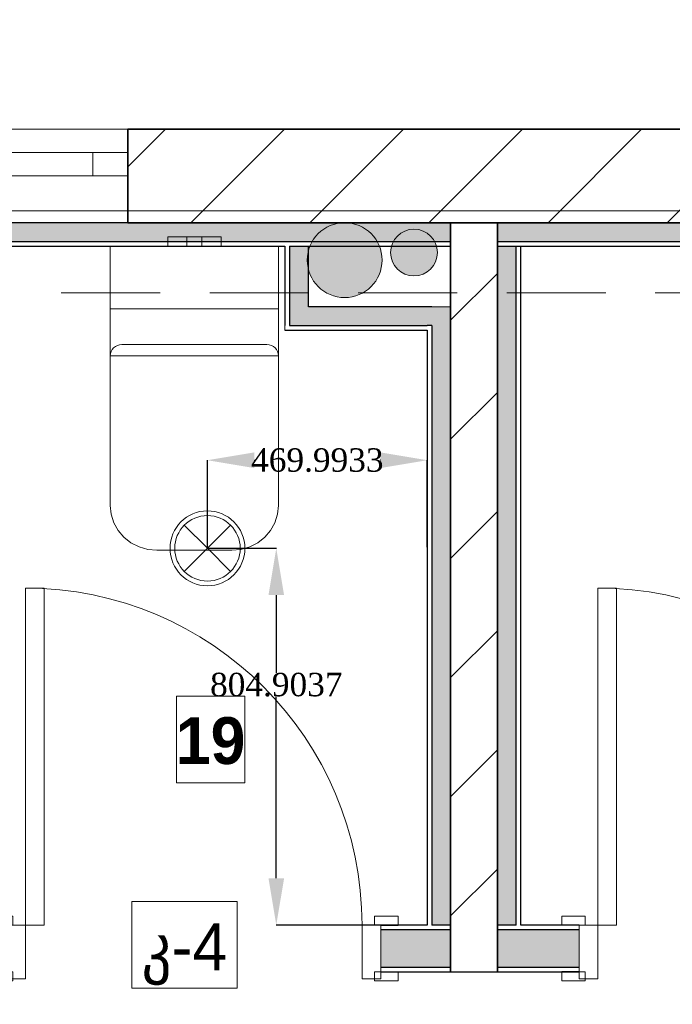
# Model space of a CAD drawing. Header units: inches. Extents: x -78787 to 29484, y -9517 to 23232.
# Tile 94 of 256: x -20313 to -18917, y 9948 to 12052. Entities that reach past the tile are written whole.
import ezdxf
from ezdxf.enums import TextEntityAlignment as Align

# ---------------------------------------------------------------- set-up
doc = ezdxf.new("R2010")
doc.units = ezdxf.units.IN
doc.header["$MEASUREMENT"] = 0
doc.set_wipeout_variables(frame=1)
doc.linetypes.add('Dot & Dashed', pattern=[670.277762, 317.5, -176.388889, 0, -176.388874])
doc.linetypes.add('Hidden', pattern=[317.5, 211.666667, -105.833333])
for name, color, linetype in [('- განათება', 7, 'Continuous'), ('New_Structural - Bearing', 7, 'Continuous'), ('Structural - Bearing', 7, 'Continuous'), ('Structural - Grid', 7, 'Continuous')]:
    doc.layers.add(name, color=color, linetype=linetype)
for name, color, linetype, lineweight in [('2D Drafting - General_Pen_No__1', 7, 'Continuous', 13), ('Archicad Windows_Pen_No__1', 7, 'Continuous', 13), ('New_Annotation - Text_Pen_No__20', 1, 'Continuous', 0), ('New_Archicad Doors_Pen_No__1', 7, 'Continuous', 13), ('New_Interior - Furniture _Pen_No__1', 7, 'Continuous', 13), ('New_Structural - Bearing_Pen_No__1', 7, 'Continuous', 13), ('Structural - Bearing_Pen_No__1', 7, 'Continuous', 13), ('Structural - Bearing_Pen_No__27', 7, 'Continuous', 35)]:
    doc.layers.add(name, color=color, linetype=linetype, lineweight=lineweight)
for name, color, linetype, lineweight, true_color in [('2D Drafting - General_Pen_No__109', 7, 'Continuous', 13, 0xb4e4dc), ('2D Drafting - General_Pen_No__180', 7, 'Continuous', 15, 0xd6cda7), ('New_Interior - Lamp_Pen_No__77', 7, 'Continuous', 20, 0xffeb28), ('New_Structural - Bearing_Pen_No__255', 7, 'Continuous', 13, 0xe8e8e8), ('New_Structural - Bearing_Pen_No__5', 7, 'Continuous', 25, 0x40a5ff), ('New_Structural - Bearing_Pen_No__57', 7, 'Continuous', 25, 0xdcd214), ('Structural - Bearing_Pen_No__102', 7, 'Continuous', 13, 0xcccccc), ('Structural - Grid_Pen_No__81', 7, 'Continuous', 20, 0x6a6a6a)]:
    doc.layers.add(name, color=color, linetype=linetype, lineweight=lineweight, true_color=true_color)
doc.styles.add('GENERATED_STYLE_2', font='txt')
doc.styles.add('GENERATED_STYLE_3', font='txt')
doc.styles.get("Standard").update_dxf_attribs({"font": 'arial.ttf'})
doc.dimstyles.get("Standard").update_dxf_attribs({"dimtxt": 0.18, "dimasz": 0.18, "dimexe": 0.18, "dimexo": 0.0625, "dimgap": 0.09, "dimtad": 0, "dimtih": 1, "dimtoh": 1, "dimdec": 4, "dimzin": 0, "dimdsep": 46, "dimtxsty": 'Standard', "dimcen": 0.09, "dimadec": 0, "dimazin": 0, "dimtfac": 1, "dimtdec": 4, "dimtofl": 0, "dimtmove": 0, "dimatfit": 3, "dimfxl": 1, "dimtolj": 1, "dimtzin": 0, "dimarcsym": 0})
pattern_1 = [(45, (0, 0), (-127.2792, 127.2792), [])]

# ---------------------------------------------------------------- blocks, each defined once
blk = doc.blocks.new('Slab_1', base_point=(-47183.8, 14488))
at = {"layer": 'Structural - Bearing_Pen_No__1', "color": 7, "linetype": 'Continuous', "lineweight": 13, "flags": 128}
blk.add_lwpolyline([(-47183.8, 14488), (1166.2, 14488), (1166.2, 32488), (-317.2, 32488), (-317.2, 39238), (-26465.1, 39238), (-29183.8, 32838), (-47183.8, 32838)], close=True, dxfattribs=at)
blk = doc.blocks.new('Slab_50', base_point=(-29183.8, 32838))
at = {"layer": 'New_Structural - Bearing_Pen_No__1', "color": 7, "linetype": 'Continuous', "lineweight": 13, "flags": 128}
blk.add_lwpolyline([(-29183.8, 32838), (-26465.1, 39238), (-47183.8, 39238), (-47183.8, 32838)], close=True, dxfattribs=at)
blk = doc.blocks.new('Window_3')
at = {"layer": 'Archicad Windows_Pen_No__1', "color": 7, "linetype": 'Continuous', "lineweight": 13}
for p, q in [((-400, 50), (400, 50)), ((-400, 0), (-400, 50)), ((400, 0), (400, 50)), ((-400, 0), (-325, 0)), ((-400, -50), (-400, 0)), ((-400, -50), (-400, 0)), ((-325, 0), (-325, -50)), ((-325, 0), (325, 0)), ((325, -50), (325, 0)), ((325, 0), (400, 0)), ((400, -50), (400, 0)), ((400, -50), (400, 0)), ((-325, -50), (-400, -50)), ((-400, -150), (-400, -50)), ((325, -50), (-325, -50)), ((400, -50), (325, -50)), ((400, -150), (400, -50)), ((-400, -150), (400, -150))]:
    blk.add_line(p, q, dxfattribs=at)
blk = doc.blocks.new('Wall_2', base_point=(-46833.8, 32838))
at = {"layer": 'Structural - Bearing', "linetype": 'Continuous', "lineweight": 0, "true_color": 0x000000}
h = blk.add_hatch(dxfattribs=at)
h.set_pattern_fill('MASONRY_BLOCK', color=18, style=0, pattern_type=2)
h.set_pattern_definition(pattern_1)
h.paths.add_polyline_path([(-45421.5, 32638), (-43253.7, 32638), (-43253.7, 32838), (-45421.5, 32838)])
at = {"layer": 'Structural - Bearing_Pen_No__27', "color": 7, "linetype": 'Continuous', "lineweight": 35}
for p, q in [((-45421.5, 32788), (-45421.5, 32838)), ((-45421.5, 32738), (-45421.5, 32788)), ((-45421.5, 32638), (-45421.5, 32738))]:
    blk.add_line(p, q, dxfattribs=at)
at = {"layer": 'Structural - Bearing_Pen_No__27', "color": 7, "linetype": 'Continuous', "lineweight": 35, "flags": 128}
for points in [[(-43253.7, 32838), (-45421.5, 32838)], [(-45421.5, 32638), (-43253.7, 32638)]]:
    blk.add_lwpolyline(points, dxfattribs=at)
at = {"layer": 'Archicad Windows_Pen_No__1', "color": 7, "linetype": 'Continuous', "lineweight": 13, "xscale": -1, "zscale": 1000}
blk.add_blockref('Window_3', (-45821.5, 32788), dxfattribs=at)
blk = doc.blocks.new('Wall_39', base_point=(-44631.2, 32638))
at = {"layer": 'Structural - Bearing', "linetype": 'Continuous', "lineweight": 0, "true_color": 0x000000}
h = blk.add_hatch(dxfattribs=at)
h.set_pattern_fill('MASONRY_BLOCK', color=18, style=0, pattern_type=2)
h.set_pattern_definition(pattern_1)
h.paths.add_polyline_path([(-44731.2, 32598), (-44631.2, 32598), (-44631.2, 32638), (-44731.2, 32638)])
h = blk.add_hatch(dxfattribs=at)
h.set_pattern_fill('MASONRY_BLOCK', color=18, style=0, pattern_type=2)
h.set_pattern_definition(pattern_1)
h.paths.add_polyline_path([(-44731.2, 32588), (-44631.2, 32588), (-44631.2, 32598), (-44731.2, 32598)])
h = blk.add_hatch(dxfattribs=at)
h.set_pattern_fill('MASONRY_BLOCK', color=18, style=0, pattern_type=2)
h.set_pattern_definition(pattern_1)
h.paths.add_polyline_path([(-44731.2, 32588), (-44731.2, 31137.3), (-44631.2, 31137.3), (-44631.2, 32588)])
h = blk.add_hatch(dxfattribs=at)
h.set_pattern_fill('MASONRY_BLOCK', color=18, style=0, pattern_type=2)
h.set_pattern_definition(pattern_1)
h.paths.add_polyline_path([(-44731.2, 31127.3), (-44631.2, 31127.3), (-44631.2, 31137.3), (-44731.2, 31137.3)])
h = blk.add_hatch(dxfattribs=at)
h.set_pattern_fill('MASONRY_BLOCK', color=18, style=0, pattern_type=2)
h.set_pattern_definition(pattern_1)
h.paths.add_polyline_path([(-44731.2, 31047.3), (-44631.2, 31047.3), (-44631.2, 31127.3), (-44731.2, 31127.3)])
h = blk.add_hatch(dxfattribs=at)
h.set_pattern_fill('MASONRY_BLOCK', color=18, style=0, pattern_type=2)
h.set_pattern_definition(pattern_1)
h.paths.add_polyline_path([(-44731.2, 31037.3), (-44631.2, 31037.3), (-44631.2, 31047.3), (-44731.2, 31047.3)])
at = {"layer": 'New_Structural - Bearing_Pen_No__5', "color": 161, "linetype": 'Continuous', "lineweight": 25, "true_color": 0x40a5ff}
for p, q in [((-44631.2, 32638), (-44731.2, 32638)), ((-44731.2, 31037.3), (-44631.2, 31037.3))]:
    blk.add_line(p, q, dxfattribs=at)
at = {"layer": 'Structural - Bearing_Pen_No__27', "color": 7, "linetype": 'Continuous', "lineweight": 35}
for p, q in [((-44731.2, 32638), (-44731.2, 32598)), ((-44631.2, 32598), (-44631.2, 32638)), ((-44731.2, 32598), (-44731.2, 32588)), ((-44631.2, 32588), (-44631.2, 32598)), ((-44731.2, 31137.3), (-44731.2, 31127.3)), ((-44631.2, 31127.3), (-44631.2, 31137.3)), ((-44731.2, 31127.3), (-44731.2, 31047.3)), ((-44631.2, 31047.3), (-44631.2, 31127.3)), ((-44731.2, 31047.3), (-44731.2, 31037.3)), ((-44631.2, 31037.3), (-44631.2, 31047.3))]:
    blk.add_line(p, q, dxfattribs=at)
at = {"layer": 'Structural - Bearing_Pen_No__27', "color": 7, "linetype": 'Continuous', "lineweight": 35, "flags": 128}
for points in [[(-44731.2, 32588), (-44731.2, 31137.3)], [(-44631.2, 31137.3), (-44631.2, 32588)]]:
    blk.add_lwpolyline(points, dxfattribs=at)
blk = doc.blocks.new('Door_6')
at = {"layer": 'New_Archicad Doors_Pen_No__1', "color": 7, "linetype": 'Continuous', "lineweight": 13}
for p, q in [((320, 0), (320, 720)), ((320, 720), (360, 720)), ((360, 720), (360, 0)), ((-437, 0), (-437, 19)), ((-437, 19), (-387, 19)), ((-387, 0), (-437, 0)), ((-400, 0), (-437, 0)), ((-400, 0), (-437, 0)), ((-360, 0), (-400, 0)), ((-400, 0), (-400, -115)), ((-400, 0), (-400, -10)), ((-400, 0), (-400, -10)), ((-387, 19), (-387, 0)), ((-360, -115), (-360, 0)), ((360, 0), (320, 0)), ((400, 0), (360, 0)), ((360, 0), (360, -115)), ((387, 19), (437, 19)), ((387, 0), (387, 19)), ((437, 0), (387, 0)), ((400, -115), (400, 0)), ((400, 0), (400, -10)), ((400, 0), (400, -10)), ((400, 0), (437, 0)), ((400, 0), (437, 0)), ((437, 19), (437, 0)), ((-400, -10), (-400, -90)), ((-400, -10), (-400, -90)), ((400, -10), (400, -90)), ((400, -10), (400, -90)), ((-437, -119), (-437, -100)), ((-437, -100), (-387, -100)), ((-400, -100), (-437, -100)), ((-400, -100), (-437, -100)), ((-400, -90), (-400, -100)), ((-400, -90), (-400, -100)), ((-387, -100), (-387, -119)), ((387, -100), (437, -100)), ((387, -119), (387, -100)), ((400, -90), (400, -100)), ((400, -90), (400, -100)), ((400, -100), (437, -100)), ((400, -100), (437, -100)), ((437, -100), (437, -119)), ((-387, -119), (-437, -119)), ((-400, -115), (-360, -115)), ((360, -115), (400, -115)), ((437, -119), (387, -119))]:
    blk.add_line(p, q, dxfattribs=at)
blk.add_arc((360, 0), 720, 90, 180, dxfattribs=at)
blk = doc.blocks.new('Wall_42', base_point=(-38673, 31137.3))
at = {"layer": 'New_Structural - Bearing_Pen_No__57', "linetype": 'Continuous', "lineweight": 25, "true_color": 0xdcd214}
for points in [[(-44731.2, 31127.3), (-44880.7, 31127.3), (-44880.7, 31047.3), (-44731.2, 31047.3)], [(-44631.2, 31047.3), (-44456.4, 31047.3), (-44456.4, 31127.3), (-44631.2, 31127.3)]]:
    blk.add_hatch(color=52, dxfattribs=at).paths.add_polyline_path(points)
at = {"layer": 'New_Structural - Bearing_Pen_No__1', "color": 7, "linetype": 'Continuous', "lineweight": 13}
for p, q in [((-44880.7, 31137.3), (-44880.7, 31127.3)), ((-44456.4, 31137.3), (-44456.4, 31127.3)), ((-44880.7, 31127.3), (-44880.7, 31047.3)), ((-44456.4, 31127.3), (-44456.4, 31047.3)), ((-44880.7, 31047.3), (-44880.7, 31037.3)), ((-44456.4, 31047.3), (-44456.4, 31037.3))]:
    blk.add_line(p, q, dxfattribs=at)
at = {"layer": 'New_Structural - Bearing_Pen_No__5', "color": 161, "linetype": 'Continuous', "lineweight": 25, "true_color": 0x40a5ff}
for p, q in [((-44880.7, 31137.3), (-44843.7, 31137.3)), ((-44456.4, 31137.3), (-44493.4, 31137.3)), ((-44731.2, 31127.3), (-44880.7, 31127.3)), ((-44456.4, 31127.3), (-44631.2, 31127.3)), ((-44880.7, 31047.3), (-44731.2, 31047.3)), ((-44880.7, 31037.3), (-44843.7, 31037.3)), ((-44631.2, 31047.3), (-44456.4, 31047.3)), ((-44456.4, 31037.3), (-44493.4, 31037.3))]:
    blk.add_line(p, q, dxfattribs=at)
at = {"layer": 'New_Structural - Bearing_Pen_No__5', "color": 161, "linetype": 'Continuous', "lineweight": 25, "true_color": 0x40a5ff, "flags": 128}
for points in [[(-44781.2, 31137.3), (-44880.7, 31137.3)], [(-44731.2, 31137.3), (-44771.2, 31137.3)], [(-44591.2, 31137.3), (-44631.2, 31137.3)], [(-44456.4, 31137.3), (-44581.2, 31137.3)], [(-44880.7, 31037.3), (-44456.4, 31037.3)]]:
    blk.add_lwpolyline(points, dxfattribs=at)
at = {"layer": 'Structural - Bearing_Pen_No__27', "color": 7, "linetype": 'Continuous', "lineweight": 35}
for p, q in [((-44731.2, 31137.3), (-44731.2, 31127.3)), ((-44631.2, 31127.3), (-44631.2, 31137.3)), ((-44731.2, 31127.3), (-44731.2, 31047.3)), ((-44631.2, 31047.3), (-44631.2, 31127.3)), ((-44731.2, 31047.3), (-44731.2, 31037.3)), ((-44631.2, 31037.3), (-44631.2, 31047.3))]:
    blk.add_line(p, q, dxfattribs=at)
at = {"layer": 'New_Archicad Doors_Pen_No__1', "color": 7, "linetype": 'Continuous', "lineweight": 13, "xscale": -1, "zscale": 1000}
for p in [(-45280.7, 31137.3), (-44056.4, 31137.3)]:
    blk.add_blockref('Door_6', p, dxfattribs=at)
blk = doc.blocks.new('Wall_225', base_point=(-38413.5, 32638))
at = {"layer": 'New_Structural - Bearing_Pen_No__57', "linetype": 'Continuous', "lineweight": 25, "true_color": 0xdcd214}
for points in [[(-45831, 32598), (-44731.2, 32598), (-44731.2, 32638), (-45831, 32638)], [(-44631.2, 32598), (-43493, 32598), (-43493, 32638), (-44631.2, 32638)]]:
    blk.add_hatch(color=52, dxfattribs=at).paths.add_polyline_path(points)
at = {"layer": 'New_Structural - Bearing_Pen_No__5', "color": 161, "linetype": 'Continuous', "lineweight": 25, "true_color": 0x40a5ff}
for p, q in [((-45831, 32598), (-44731.2, 32598)), ((-44631.2, 32598), (-43493, 32598))]:
    blk.add_line(p, q, dxfattribs=at)
at = {"layer": 'New_Structural - Bearing_Pen_No__5', "color": 161, "linetype": 'Continuous', "lineweight": 25, "true_color": 0x40a5ff, "flags": 128}
for points in [[(-43493, 32638), (-45831, 32638)], [(-45831, 32588), (-45085.4, 32588)], [(-45075.4, 32588), (-44731.2, 32588)], [(-44631.2, 32588), (-43493, 32588)]]:
    blk.add_lwpolyline(points, dxfattribs=at)
at = {"layer": 'Structural - Bearing_Pen_No__27', "color": 7, "linetype": 'Continuous', "lineweight": 35}
for p, q in [((-44731.2, 32638), (-44731.2, 32598)), ((-44631.2, 32598), (-44631.2, 32638)), ((-44731.2, 32598), (-44731.2, 32588)), ((-44631.2, 32588), (-44631.2, 32598))]:
    blk.add_line(p, q, dxfattribs=at)
blk = doc.blocks.new('Wall_237', base_point=(-45035.4, 32458))
at = {"layer": 'New_Structural - Bearing_Pen_No__57', "linetype": 'Continuous', "lineweight": 25, "true_color": 0xdcd214}
for points in [[(-45035.4, 32458), (-45075.4, 32458), (-45075.4, 32418)], [(-45035.4, 32458), (-45075.4, 32418), (-45035.4, 32418)], [(-45035.4, 32418), (-44771.2, 32418), (-44771.2, 32458), (-45035.4, 32458)]]:
    blk.add_hatch(color=52, dxfattribs=at).paths.add_polyline_path(points)
at = {"layer": 'New_Structural - Bearing_Pen_No__1', "color": 7, "linetype": 'Continuous', "lineweight": 13, "flags": 128}
blk.add_lwpolyline([(-45085.4, 32408), (-45085.4, 32418)], dxfattribs=at)
at = {"layer": 'New_Structural - Bearing_Pen_No__5', "color": 161, "linetype": 'Continuous', "lineweight": 25, "true_color": 0x40a5ff}
for p, q in [((-45075.4, 32458), (-45075.4, 32418)), ((-45075.4, 32418), (-45035.4, 32418)), ((-45035.4, 32418), (-44781.2, 32418)), ((-44771.2, 32418), (-44781.2, 32418))]:
    blk.add_line(p, q, dxfattribs=at)
at = {"layer": 'New_Structural - Bearing_Pen_No__5', "color": 161, "linetype": 'Continuous', "lineweight": 25, "true_color": 0x40a5ff, "flags": 128}
for points in [[(-44771.2, 32458), (-45035.4, 32458)], [(-45085.4, 32408), (-44781.2, 32408)]]:
    blk.add_lwpolyline(points, dxfattribs=at)
blk = doc.blocks.new('Wall_238', base_point=(-45035.4, 32638))
at = {"layer": 'New_Structural - Bearing_Pen_No__57', "linetype": 'Continuous', "lineweight": 25, "true_color": 0xdcd214}
blk.add_hatch(color=52, dxfattribs=at).paths.add_polyline_path([(-45075.4, 32588), (-45075.4, 32458), (-45035.4, 32458), (-45035.4, 32588)])
at = {"layer": 'New_Structural - Bearing_Pen_No__1', "color": 7, "linetype": 'Continuous', "lineweight": 13, "flags": 128}
blk.add_lwpolyline([(-45035.4, 32588), (-45075.4, 32588)], dxfattribs=at)
at = {"layer": 'New_Structural - Bearing_Pen_No__5', "color": 161, "linetype": 'Continuous', "lineweight": 25, "true_color": 0x40a5ff}
for p, q in [((-45075.4, 32588), (-45075.4, 32458)), ((-45075.4, 32458), (-45075.4, 32418))]:
    blk.add_line(p, q, dxfattribs=at)
at = {"layer": 'New_Structural - Bearing_Pen_No__5', "color": 161, "linetype": 'Continuous', "lineweight": 25, "true_color": 0x40a5ff, "flags": 128}
for points in [[(-45085.4, 32588), (-45085.4, 32418)], [(-45035.4, 32458), (-45035.4, 32588)]]:
    blk.add_lwpolyline(points, dxfattribs=at)
blk = doc.blocks.new('Wall_244', base_point=(-44731.2, 32458))
at = {"layer": 'New_Structural - Bearing_Pen_No__255', "linetype": 'Continuous', "lineweight": 13, "true_color": 0xe8e8e8}
for points in [[(-44771.2, 32418), (-44731.2, 32458), (-44771.2, 32458)], [(-44771.2, 32418), (-44731.2, 32418), (-44731.2, 32458)], [(-44771.2, 32418), (-44771.2, 31137.3), (-44731.2, 31137.3), (-44731.2, 32418)]]:
    blk.add_hatch(color=254, dxfattribs=at).paths.add_polyline_path(points)
at = {"layer": 'New_Structural - Bearing_Pen_No__1', "color": 7, "linetype": 'Continuous', "lineweight": 13, "flags": 128}
for points in [[(-44731.2, 32458), (-44771.2, 32458)], [(-44731.2, 31137.3), (-44771.2, 31137.3)]]:
    blk.add_lwpolyline(points, dxfattribs=at)
at = {"layer": 'New_Structural - Bearing_Pen_No__5', "color": 161, "linetype": 'Continuous', "lineweight": 25, "true_color": 0x40a5ff}
for q in [(-44781.2, 32418), (-44771.2, 31137.3)]:
    blk.add_line((-44771.2, 32418), q, dxfattribs=at)
at = {"layer": 'New_Structural - Bearing_Pen_No__5', "color": 161, "linetype": 'Continuous', "lineweight": 25, "true_color": 0x40a5ff, "flags": 128}
for points in [[(-44731.2, 31137.3), (-44731.2, 32458)], [(-44781.2, 32408), (-44781.2, 31137.3)]]:
    blk.add_lwpolyline(points, dxfattribs=at)
blk = doc.blocks.new('Wall_245', base_point=(-44631.2, 31137.3))
at = {"layer": 'New_Structural - Bearing_Pen_No__255', "linetype": 'Continuous', "lineweight": 13, "true_color": 0xe8e8e8}
blk.add_hatch(color=254, dxfattribs=at).paths.add_polyline_path([(-44631.2, 32588), (-44631.2, 31137.3), (-44591.2, 31137.3), (-44591.2, 32588)])
at = {"layer": 'New_Structural - Bearing_Pen_No__1', "color": 7, "linetype": 'Continuous', "lineweight": 13, "flags": 128}
for points in [[(-44631.2, 32588), (-44591.2, 32588)], [(-44591.2, 32588), (-44581.2, 32588)], [(-44631.2, 31137.3), (-44591.2, 31137.3)]]:
    blk.add_lwpolyline(points, dxfattribs=at)
at = {"layer": 'New_Structural - Bearing_Pen_No__5', "color": 161, "linetype": 'Continuous', "lineweight": 25, "true_color": 0x40a5ff}
blk.add_line((-44591.2, 31137.3), (-44591.2, 32588), dxfattribs=at)
at = {"layer": 'New_Structural - Bearing_Pen_No__5', "color": 161, "linetype": 'Continuous', "lineweight": 25, "true_color": 0x40a5ff, "flags": 128}
for points in [[(-44631.2, 32588), (-44631.2, 31137.3)], [(-44581.2, 31137.3), (-44581.2, 32588)]]:
    blk.add_lwpolyline(points, dxfattribs=at)
blk = doc.blocks.new('Standard grid marker')
at = {"layer": 'Structural - Grid_Pen_No__81', "color": 251, "linetype": 'Continuous', "lineweight": 20, "true_color": 0x6a6a6a}
blk.add_line((1000, 0), (51328.1, 0), dxfattribs=at)
at = {"layer": 'Structural - Grid_Pen_No__81', "color": 251, "lineweight": 20, "true_color": 0x6a6a6a, "style": 'GENERATED_STYLE_2'}
for tag, p in [('AC_MarkerText_1_0', (-100, -144)), ('AC_MarkerText_1_1', (52428.1, -144))]:
    blk.add_attdef(tag, text='', height=100, rotation=180, dxfattribs=at).set_placement(p, align=Align.TOP_CENTER)
blk = doc.blocks.new('WC')
at = {"layer": 'New_Interior - Furniture _Pen_No__1', "color": 7, "linetype": 'Continuous', "lineweight": 13}
for p, q in [((-57, 20), (-40.3, 20)), ((-57, 0), (-57, 20)), ((-40.3, 20), (-16, 20)), ((-16, 20), (-11.3, 20)), ((-16, 0), (-16, 20)), ((-11.3, 20), (0, 20)), ((0, 20), (11.3, 20)), ((0, 0), (11.3, 0)), ((11.3, 20), (16, 20)), ((11.3, 0), (16, 0)), ((16, 0), (16, 20)), ((16, 20), (40.3, 20)), ((16, 0), (40.3, 0)), ((40.3, 20), (57, 20)), ((40.3, 0), (57, 0)), ((57, 0), (57, 20)), ((-57, 0), (-40.3, 0)), ((-40.3, 0), (-16, 0)), ((-16, 0), (-11.3, 0)), ((-11.3, 0), (0, 0)), ((-180, -133.8), (180, -133.8)), ((0, -210.3), (-155, -210.3)), ((155, -210.3), (0, -210.3)), ((-180, -234.2), (180, -234.2))]:
    blk.add_line(p, q, dxfattribs=at)
at = {"layer": 'New_Interior - Furniture _Pen_No__1', "color": 7, "linetype": 'Continuous', "lineweight": 13, "flags": 128}
blk.add_lwpolyline([(80, -650), (99.5, -648.2), (118.3, -642.7), (135.6, -633.9), (150.7, -622), (163.1, -607.5), (172.4, -591), (178.1, -573.1), (180, -554.4), (180, 0), (-180, 0), (-180, -554.4), (-178.1, -573.1), (-172.4, -591), (-163.1, -607.5), (-150.7, -622), (-135.6, -633.9), (-118.3, -642.7), (-99.5, -648.2), (-80, -650)], close=True, dxfattribs=at)
at = {"layer": 'New_Interior - Furniture _Pen_No__1', "color": 7, "linetype": 'Continuous', "lineweight": 13}
for centre, start_param, end_param in [((-155, -234.2), 1.570796, 3.141593), ((155, -234.2), 0, 1.570796)]:
    blk.add_ellipse(centre, major_axis=(25, 0), ratio=0.955882, start_param=start_param, end_param=end_param, dxfattribs=at)
blk = doc.blocks.new('Beam_13', base_point=(-47008.8, 32663))
at = {"layer": 'Structural - Bearing_Pen_No__102', "color": 254, "linetype": 'Hidden', "lineweight": 13, "true_color": 0xcccccc}
for p, q in [((-47183.8, 32838), (-23183.8, 32838)), ((-46833.8, 32488), (-41183.8, 32488))]:
    blk.add_line(p, q, dxfattribs=at)
at = {"layer": 'Structural - Bearing_Pen_No__102', "color": 254, "linetype": 'Dot & Dashed', "lineweight": 13, "true_color": 0xcccccc}
blk.add_line((-47008.8, 32663), (991.2, 32663), dxfattribs=at)
blk = doc.blocks.new('Recessed Spot')
at = {"layer": 'New_Interior - Lamp_Pen_No__77', "color": 2, "linetype": 'Continuous', "lineweight": 20, "true_color": 0xffeb28}
for q in [(-49.5, 49.5), (49.5, 49.5), (-49.5, -49.5), (49.5, -49.5)]:
    blk.add_line((0, 0), q, dxfattribs=at)
at = {"layer": 'New_Interior - Lamp_Pen_No__77', "color": 2, "linetype": 'Continuous', "lineweight": 20, "true_color": 0xffeb28, "flags": 128}
blk.add_lwpolyline([(80, 0, 1), (-80, 0, 1)], format="xyb", close=True, dxfattribs=at)
at = {"layer": 'New_Interior - Lamp_Pen_No__77', "color": 2, "linetype": 'Continuous', "lineweight": 20, "true_color": 0xffeb28}
blk.add_circle((0, 0), 70, dxfattribs=at)
blk = doc.blocks.new('*D515')
at = {"layer": '- განათება', "color": 0, "lineweight": -2, "transparency": 16777216}
for p, q in [((-19911.5, 10922.6), (-19764.1, 10922.6)), ((-19764.3, 10822.6), (-19764.3, 10656.6)), ((-19764.3, 10217.6), (-19764.3, 10605.3)), ((-19499.6, 10117.6), (-19764.5, 10117.6))]:
    blk.add_line(p, q, dxfattribs=at)
at = {"layer": '- განათება', "color": 0, "transparency": 16777216}
for points in [[(-19781, 10822.6), (-19747.6, 10822.6), (-19764.3, 10922.6)], [(-19781, 10217.6), (-19747.6, 10217.6), (-19764.3, 10117.6)]]:
    blk.add_solid(points, dxfattribs=at)
at = {"layer": 'Defpoints', "color": 0, "transparency": 16777216}
for p in [(-19911.5, 10922.6), (-19764.3, 10117.6), (-19499.5, 10117.6)]:
    blk.add_point(p, dxfattribs=at)
at = {"layer": '- განათება', "color": 0, "transparency": 16777216, "insert": (-19764.3, 10631), "char_height": 50, "attachment_point": 5}
blk.add_mtext('\\A1;{\\fSylfaen|b0|i0|c0|p18;804.9037}', dxfattribs=at)
blk = doc.blocks.new('*D516')
at = {"layer": '- განათება', "color": 0, "lineweight": -2, "transparency": 16777216}
for p, q in [((-19911.5, 10922.6), (-19911.5, 11111)), ((-19811.5, 11110.8), (-19810.6, 11110.8)), ((-19541.5, 11110.8), (-19542.4, 11110.8)), ((-19441.5, 10924.9), (-19441.5, 11111))]:
    blk.add_line(p, q, dxfattribs=at)
at = {"layer": '- განათება', "color": 0, "transparency": 16777216}
for points in [[(-19811.5, 11127.5), (-19811.5, 11094.1), (-19911.5, 11110.8)], [(-19541.5, 11127.5), (-19541.5, 11094.1), (-19441.5, 11110.8)]]:
    blk.add_solid(points, dxfattribs=at)
at = {"layer": 'Defpoints', "color": 0, "transparency": 16777216}
for p in [(-19441.5, 11110.8), (-19911.5, 10922.6), (-19441.5, 10924.9)]:
    blk.add_point(p, dxfattribs=at)
at = {"layer": '- განათება', "color": 0, "transparency": 16777216, "insert": (-19676.5, 11110.8), "char_height": 50, "attachment_point": 5}
blk.add_mtext('\\A1;{\\fSylfaen|b0|i0|c0|p18;469.9933}', dxfattribs=at)

msp = doc.modelspace()

# ---------------------------------------------------------------- hatches: boundary and pattern name
at = {"layer": '2D Drafting - General_Pen_No__109', "linetype": 'Continuous', "lineweight": 0, "true_color": 0x87aba5}
msp.add_hatch(color=253, dxfattribs=at).paths.add_polyline_path([(-19618.04243, 11618.35514, 1), (-19618.04243, 11458.35514, 1)])
at = {"layer": '2D Drafting - General_Pen_No__180', "linetype": 'Continuous', "lineweight": 0, "true_color": 0xa0997d}
msp.add_hatch(color=252, dxfattribs=at).paths.add_polyline_path([(-19469.89987, 11604.48414, 1), (-19469.89987, 11504.48414, 1)])

# ---------------------------------------------------------------- linework, layer by layer
at = {"layer": '2D Drafting - General_Pen_No__1', "color": 7, "linetype": 'Continuous', "lineweight": 13, "flags": 128}
for points in [[(-19618.04243, 11618.35514, 1), (-19618.04243, 11458.35514, 1)], [(-19469.89987, 11604.48414, 1), (-19469.89987, 11504.48414, 1)]]:
    msp.add_lwpolyline(points, format="xyb", close=True, dxfattribs=at)

# ---------------------------------------------------------------- block references
at = {"layer": '- განათება', "color": 2, "linetype": 'Continuous', "lineweight": 20, "true_color": 0xffeb28, "zscale": 1000}
msp.add_blockref('Recessed Spot', (-19911.51497, 10922.55108), dxfattribs=at)
at = {"layer": 'New_Interior - Furniture _Pen_No__1', "color": 7, "linetype": 'Continuous', "lineweight": 13, "zscale": 1000}
msp.add_blockref('WC', (-19939.52454, 11568.35514), dxfattribs=at)
at = {"layer": 'New_Structural - Bearing', "color": 7, "linetype": 'Continuous', "lineweight": 13}
msp.add_blockref('Slab_50', (-3844.06848, 11818.35514), dxfattribs=at)
at = {"layer": 'New_Structural - Bearing', "color": 7, "lineweight": 35}
for name, p in [('Wall_225', (-13073.80975, 11618.35514)), ('Wall_238', (-19695.72051, 11618.35514)), ('Wall_245', (-19291.52172, 10117.64733)), ('Wall_237', (-19695.72051, 11438.35514)), ('Wall_244', (-19391.52172, 11438.35514)), ('Wall_42', (-13333.26809, 10117.64733))]:
    msp.add_blockref(name, p, dxfattribs=at)
at = {"layer": 'Structural - Bearing', "color": 7, "linetype": 'Continuous', "lineweight": 13}
msp.add_blockref('Slab_1', (-21844.06848, -6531.64486), dxfattribs=at)
at = {"layer": 'Structural - Bearing', "color": 7, "lineweight": 35}
for name, p in [('Wall_2', (-21494.06848, 11818.35514)), ('Wall_39', (-19291.52172, 11618.35514))]:
    msp.add_blockref(name, p, dxfattribs=at)
at = {"layer": 'Structural - Bearing', "color": 254, "lineweight": 13, "true_color": 0xcccccc}
msp.add_blockref('Beam_13', (-21669.06848, 11643.35514), dxfattribs=at)
at = {"layer": 'Structural - Grid', "color": 8, "linetype": 'Continuous', "lineweight": 15, "zscale": 1000, "rotation": 180}
msp.add_blockref('Standard grid marker', (29284.00379, 11643.35514), dxfattribs=at)

# ---------------------------------------------------------------- dimensions: what is measured, and where the dimension line sits
at = {"layer": '- განათება', "color": 1}
dim = msp.add_linear_dim(base=(-19441.521716, 11110.812235), p1=(-19911.51497, 10922.551078), p2=(-19441.521716, 10924.880717), text='{\\fSylfaen|b0|i0|c0|p18;<>}', dimstyle='Standard', override={"dimtxt": 50, "dimasz": 100}, dxfattribs=at)
dim.commit()
dim.dimension.update_dxf_attribs({"geometry": '*D516', "text_midpoint": (-19676.518343, 11110.812235), "dimtype": 160})

# ---------------------------------------------------------------- next in the draw order: wipeouts: each hides what was drawn before it
at = {"color": 1, "linetype": 'Continuous', "lineweight": 0, "ltscale": 275752.885833}
msp.add_wipeout([(-19977.50428, 10421.79091), (-19831.90338, 10421.79091), (-19831.90338, 10606.63946), (-19977.50428, 10606.63946)], dxfattribs=at).dxf.layer = 'New_Annotation - Text_Pen_No__20'
at = {"color": 1, "linetype": 'Continuous', "lineweight": 0, "ltscale": 274769.167882}
msp.add_wipeout([(-20073.4228, 9982.98473), (-19848.11333, 9982.98473), (-19848.11333, 10167.83425), (-20073.4228, 10167.83425)], dxfattribs=at).dxf.layer = 'New_Annotation - Text_Pen_No__20'

# ---------------------------------------------------------------- next in the draw order: linework, layer by layer
at = {"layer": 'New_Annotation - Text_Pen_No__20', "color": 1, "linetype": 'Continuous', "lineweight": 0, "flags": 128}
for points in [[(-19977.50428, 10421.79091), (-19831.90338, 10421.79091), (-19831.90338, 10606.63946), (-19977.50428, 10606.63946), (-19977.50428, 10421.79091)], [(-20073.4228, 9982.98473), (-19848.11333, 9982.98473), (-19848.11333, 10167.83425), (-20073.4228, 10167.83425), (-20073.4228, 9982.98473)]]:
    msp.add_lwpolyline(points, close=True, dxfattribs=at)

# ---------------------------------------------------------------- next in the draw order: texts
at = {"layer": 'New_Annotation - Text_Pen_No__20', "color": 1, "linetype": 'Continuous', "lineweight": 0, "char_height": 100, "attachment_point": 2}
for s, insert, style in [('\\A1;{\\pqc;\\fBOG 2018|b1|i0|c0|p0;\\W1.000000;1\\fBOG 2018|b1|i0|c0|p0;\\W1.000000;9}', (-19904.70383, 10561.71825), 'GENERATED_STYLE_3'), ('\\A1;{\\pqc;\\fBOG 2018|b0|i0|c0|p0;\\W1.000000;კ-\\fBOG 2018|b0|i0|c0|p0;\\W1.000000;4}', (-19960.76806, 10121.16759), 'GENERATED_STYLE_2')]:
    msp.add_mtext(s, dxfattribs=dict(at, insert=insert, style=style))

# ---------------------------------------------------------------- next in the draw order: dimensions: what is measured, and where the dimension line sits
at = {"layer": '- განათება', "color": 1}
dim = msp.add_linear_dim(base=(-19764.308527, 10117.64733), p1=(-19911.51497, 10922.551078), p2=(-19499.543609, 10117.64733), angle=270, text='{\\fSylfaen|b0|i0|c0|p18;<>}', dimstyle='Standard', override={"dimtxt": 50, "dimasz": 100}, dxfattribs=at)
dim.commit()
dim.dimension.update_dxf_attribs({"geometry": '*D515', "text_midpoint": (-19764.308527, 10630.954411), "dimtype": 160})

doc.saveas('drawing.dxf')
